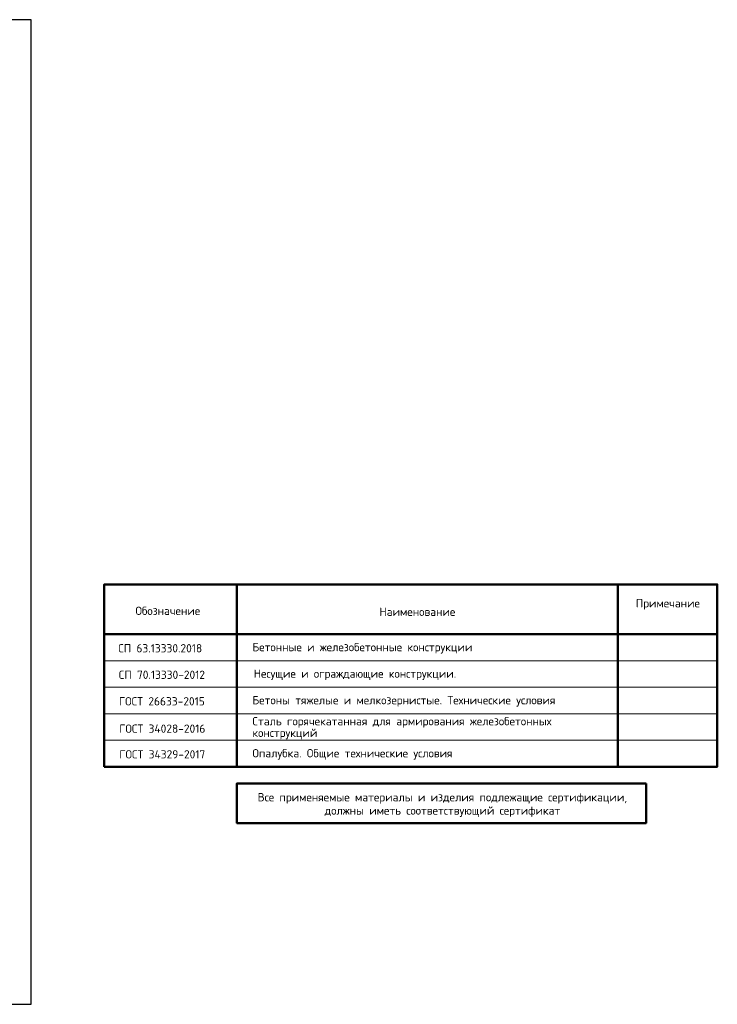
# Model space of a CAD drawing. Header units: millimetres. Extents: x 0 to 62706, y 0 to 29700.
# Tile 5 of 5: x 41652 to 62706, y 0 to 29700. Entities that reach past the tile are written whole.
import ezdxf

# ---------------------------------------------------------------- set-up
doc = ezdxf.new("R2010")
doc.units = ezdxf.units.MM
doc.layers.add('Standard', color=7, linetype='Continuous', lineweight=25)
doc.layers.add('Общий01', color=7, linetype='Continuous', lineweight=13)
doc.styles.add('ISOCPEUR', font='txt')

msp = doc.modelspace()

# ---------------------------------------------------------------- linework, layer by layer
at = {"layer": 'Standard', "color": 7, "linetype": 'Continuous', "lineweight": 13, "transparency": 33554687}
for p, q in [((44206, 12665), (62706, 12665)), ((44206, 10365), (62706, 10365)), ((44206, 9565), (62706, 9565)), ((44206, 9565), (62706, 9565)), ((44206, 8765), (62706, 8765)), ((44206, 7965), (62706, 7965)), ((44206, 7165), (62706, 7165))]:
    msp.add_line(p, q, dxfattribs=at)
at = {"layer": 'Standard', "color": 7, "linetype": 'Continuous', "lineweight": 50, "transparency": 33554687}
for p, q in [((48206, 12665), (48206, 7165)), ((59706, 12665), (59706, 7165)), ((44206, 11165), (62706, 11165))]:
    msp.add_line(p, q, dxfattribs=at)
at = {"layer": 'Standard', "color": 7, "linetype": 'Continuous', "lineweight": 25, "transparency": 33554687}
msp.add_lwpolyline([(0, 0), (42000, 0), (42000, 29700), (0, 29700), (0, 0)], close=True, dxfattribs=at)
at = {"layer": 'Standard', "color": 7, "linetype": 'Continuous', "lineweight": 50, "transparency": 33554687}
for points in [[(44206, 7165), (44206, 12665), (62706, 12665), (62706, 7165), (44206, 7165)], [(60556, 6665), (48206, 6665), (48206, 5465), (60556, 5465), (60556, 6665)]]:
    msp.add_lwpolyline(points, close=True, dxfattribs=at)

# ---------------------------------------------------------------- texts
at = {"layer": 'Standard', "color": 7, "linetype": 'Continuous', "lineweight": 13, "transparency": 33554687, "char_height": 250, "style": 'ISOCPEUR'}
for s, insert, width, attachment_point in [('\\A1;{\\fISOCPEUR|i0|b0;\\H250.000000;\\W1.000000;\\C7;Примечание}\\P', (61215, 12065), 1946.67, 5), ('\\A1;{\\fISOCPEUR|i0|b0;\\H250.000000;\\W1.000000;\\C7;Обозначение}\\P', (46124, 11869), 2084.39, 5), ('\\A1;{\\fISOCPEUR|i0|b0;\\H250.000000;\\W1.000000;\\C7;Наименование}\\P', (53654, 11840), 2322.22, 5), ('\\A1;{\\fISOCPEUR|i0|b0;\\H250.000000;\\W1.000000;\\C7;СП 63.13330.2018}\\P', (45894, 10740), 2617.92, 5), ('\\A1;{\\fISOCPEUR|i0|b0;\\H250.000000;\\W1.000000;\\C7;Бетонные и железобетонные конструкции}\\P', (48676, 10740), 6786.57, 4), ('\\A1;{\\fISOCPEUR|i0|b0;\\H250.000000;\\W1.000000;\\C7;СП 70.13330-2012}\\P', (45944, 9940), 2718.18, 5), ('\\A1;{\\fISOCPEUR|i0|b0;\\H250.000000;\\W1.000000;\\C7;Несущие и ограждающие конструкции.}\\P', (48714, 9940), 6236.49, 4), ('\\A1;{\\fISOCPEUR|i0|b0;\\H250.000000;\\W1.000000;\\C7;ГОСТ 26633-2015}\\P', (45944, 9140), 2720.37, 5), ('\\A1;{\\fISOCPEUR|i0|b0;\\H250.000000;\\W1.000000;\\C7;Бетоны тяжелые и мелкозернистые. Технические условия}\\P', (48676, 9140), 9261.82, 4), ('\\A1;{\\fISOCPEUR|i0|b0;\\H250.000000;\\W1.000000;\\C7;ГОСТ 34028-2016}\\P', (45956, 8315), 2745.41, 5), ('\\A1;{\\fISOCPEUR|i0|b0;\\H250.000000;\\W1.000000;\\C7;ГОСТ 34329-2017}\\P', (45956, 7540), 2745.41, 5), ('\\A1;{\\fISOCPEUR|i0|b0;\\H250.000000;\\W1.000000;\\C7;Опалубка. Общие технические условия}\\P', (48676, 7540), 6248.99, 4)]:
    msp.add_mtext(s, dxfattribs=dict(at, insert=insert, width=width, attachment_point=attachment_point))
at = {"layer": 'Standard', "color": 7, "linetype": 'Continuous', "lineweight": 13, "transparency": 33554687, "insert": (48676, 8665), "char_height": 250, "width": 9304.38, "attachment_point": 1, "line_spacing_factor": 0.843373}
msp.add_mtext('\\A1;{\\fISOCPEUR|i0|b0;\\H250.000000;\\W1.000000;\\C7;Сталь горячекатанная для армирования железобетонных}\\P{\\fISOCPEUR|i0|b0;\\H250.000000;\\W1.000000;\\C7;конструкций}\\P', dxfattribs=at)
at = {"layer": 'Общий01', "transparency": 33554687, "insert": (54410, 6372), "char_height": 250, "width": 10841.88, "attachment_point": 2, "line_spacing_factor": 0.963855}
msp.add_mtext('\\A1;{\\fISOCPEUR|i0|b0;\\H250.000000;\\W1.000000;\\C7;Все применяемые материалы и изделия подлежащие сертификации,}\\P{\\fISOCPEUR|i0|b0;\\H250.000000;\\W1.000000;\\C7;должны иметь соответствующий сертификат}\\P', dxfattribs=at)

doc.saveas('drawing.dxf')
